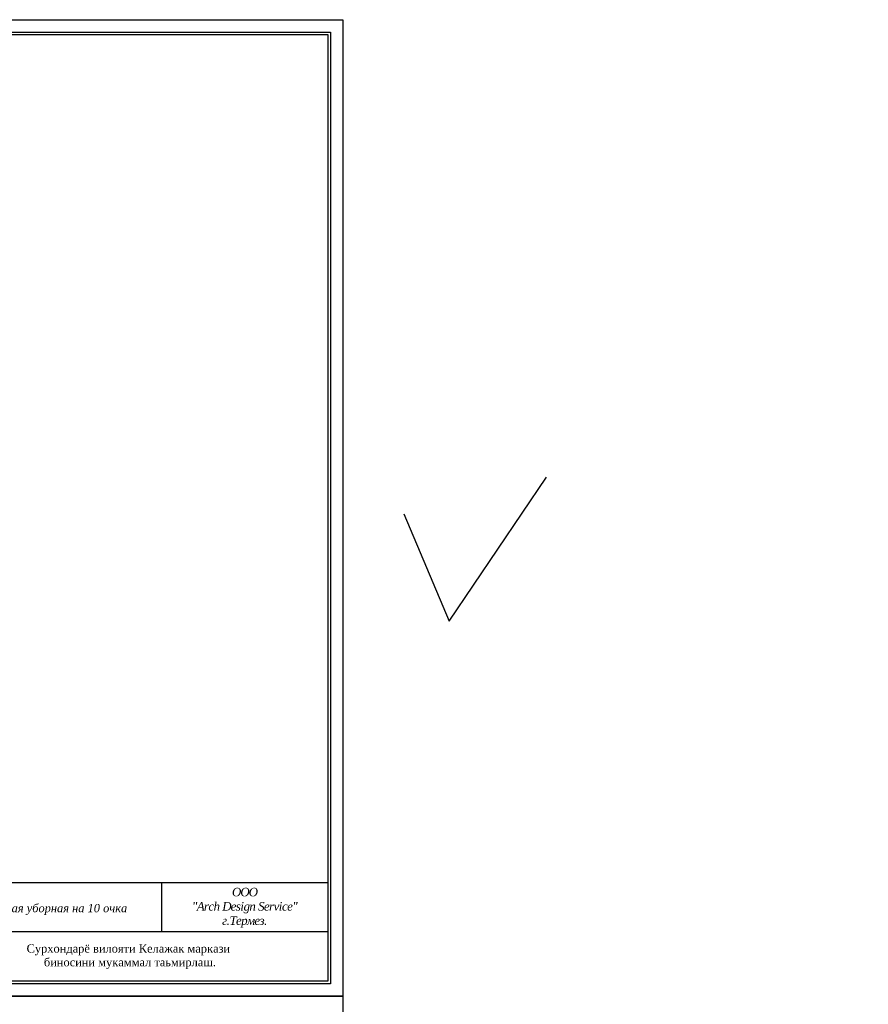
# Model space of a CAD drawing. Header units: millimetres. Extents: x 276090 to 4504742, y 101177 to 478412.
# Tile 38 of 43: x 318782 to 344600, y 279127 to 309077. Entities that reach past the tile are written whole.
import ezdxf

# ---------------------------------------------------------------- set-up
doc = ezdxf.new("R2010")
doc.units = ezdxf.units.MM
doc.header["$LTSCALE"] = 8
doc.layers.add('7', color=7, linetype='Continuous')
doc.styles.add('250', font='txt', dxfattribs={"height": 250})

msp = doc.modelspace()

# ---------------------------------------------------------------- linework, layer by layer
at = {"color": 0, "linetype": 'ByBlock', "ltscale": 20}
for p, q in [((286610.446, 309076.856), (328610.446, 309076.856)), ((328610.446, 309076.856), (328610.446, 279376.856)), ((288110.446, 308701.856), (328235.446, 308701.856)), ((288185.446, 308626.856), (328160.446, 308626.856)), ((328610.446, 279376.856), (286610.446, 279376.856))]:
    msp.add_line(p, q, dxfattribs=at)
at = {"color": 7}
for p, q in [((328160.446, 282826.856), (309660.446, 282826.856)), ((323110.072, 281326.856), (323110.072, 282826.856)), ((328160.446, 281326.856), (316160.446, 281326.856))]:
    msp.add_line(p, q, dxfattribs=at)
at = {"color": 0, "linetype": 'ByBlock', "ltscale": 20}
for points in [[(328235.446, 308701.856), (328235.446, 279751.856), (288110.446, 279751.856)], [(328160.446, 308626.856), (328160.446, 279826.856), (288185.446, 279826.856)]]:
    msp.add_lwpolyline(points, dxfattribs=at)
at = {"color": 2, "linetype": 'ByBlock', "lineweight": -2, "ltscale": 8}
msp.add_lwpolyline([(330473.052, 294042.591), (331850.871, 290778.653), (334810.63, 295164.569)], dxfattribs=at)
at = {"lineweight": -3}
msp.add_lwpolyline([(286610.446, 249676.856), (286610.446, 279376.856), (328610.446, 279376.856), (328610.446, 249676.856)], close=True, dxfattribs=at)

# ---------------------------------------------------------------- texts
at = {"color": 0, "ltscale": 2, "insert": (325622.114, 282065.06), "char_height": 260, "width": 5580.60681, "attachment_point": 5}
msp.add_mtext('{\\fTimes New Roman|b0|i1|c204|p18;\\T0.9;\\C7;ООО \\P\\fTimes New Roman|b0|i1|c0|p18;"Arch Design Service"\\P\\fTimes New Roman|b0|i1|c204|p18;г\\fTimes New Roman|b0|i1|c0|p18;.\\fTimes New Roman|b0|i1|c204|p18;Термез\\fTimes New Roman|b0|i1|c0|p18;.}', dxfattribs=at)
at = {"insert": (322088.169, 280575.244), "char_height": 250, "width": 24495.39744, "attachment_point": 5, "style": '250'}
msp.add_mtext('{\\fTimes New Roman|b0|i0|c204|p18;Сурхондарё вилояти Келажак маркази\\fTimes New Roman|b0|i0|c0|p18;\\P\\fTimes New Roman|b0|i0|c204|p18; биносини мукаммал таьмирлаш.}', dxfattribs=at)
at = {"layer": '7', "lineweight": 25, "attachment_point": 1}
for s, insert, char_height, width in [('\\pi7011.30194;{\\fTimes New Roman|b0|i1|c204|p18;Сурхондарё вилояти Келажак маркази\\fTimes New Roman|b0|i1|c0|p18;\\P\\pi8144.68334;\\fTimes New Roman|b0|i1|c204|p18; биносини мукаммал таьмирлаш.}', (293212.643, 295070.275), 600, 28772.56784), ('{\\fTimes New Roman|b0|i1|c204|p18;Выгребная уборная на \\fTimes New Roman|b0|i1|c0|p18;10 \\fTimes New Roman|b0|i1|c204|p18;очка}', (317169.063, 282178.234), 250, 11970)]:
    msp.add_mtext(s, dxfattribs=dict(at, insert=insert, char_height=char_height, width=width))

doc.saveas('drawing.dxf')
